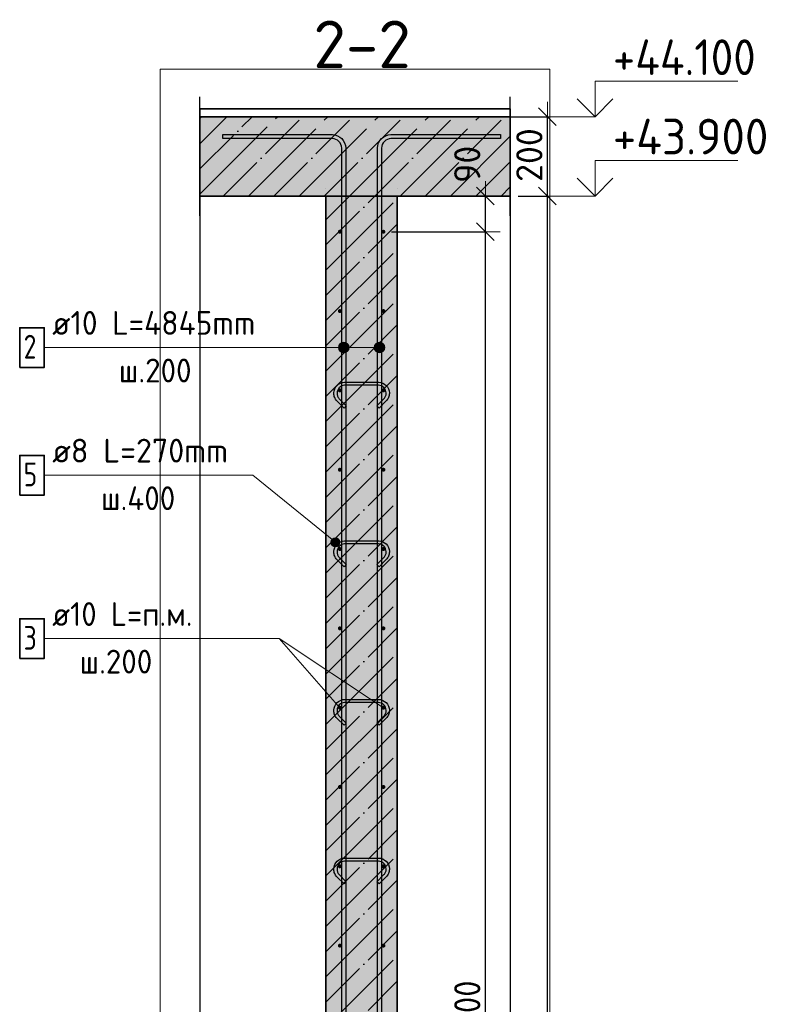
# Model space of a CAD drawing. Header units: millimetres. Extents: x 5077 to 50019, y 6526 to 90933.
# Tile 47 of 60: x 28957 to 30872, y 39162 to 41645. Entities that reach past the tile are written whole.
import ezdxf

# ---------------------------------------------------------------- set-up
doc = ezdxf.new("R2010")
doc.units = ezdxf.units.MM
doc.header["$PDMODE"] = 65
doc.linetypes.add('______11', pattern=[150, 120, -15, 0, -15])
doc.linetypes.add('______5', pattern=[330, 240, -30, 30, -30])
for name, color, linetype, lineweight in [('Standard', 7, 'Continuous', 25), ('Арм.стержн. вертикальными 1', 22, 'Continuous', 35), ('Арм.стержн.горизонт. 1', 180, 'Continuous', 35), ('Высотная отметка (окна)', 7, 'Continuous', 13), ('Высотная отметки_ общее', 7, 'Continuous', 13), ('Размерная линия_ общее', 7, 'Continuous', 13)]:
    doc.layers.add(name, color=color, linetype=linetype, lineweight=lineweight)
doc.layers.add('Арм.стержн.Стяжки', color=7, linetype='Continuous', lineweight=35, true_color=0x501e0f)
doc.styles.add('ISOCPEUR', font='ISOCPEUR')
doc.dimstyles.new('DIMSTYLE_3', dxfattribs={"dimtxt": 66, "dimasz": 75, "dimexe": 0, "dimexo": 0, "dimgap": 33, "dimtad": 2, "dimdec": 0, "dimrnd": 5, "dimzin": 12, "dimdsep": 46, "dimtxsty": 'ISOCPEUR', "dimblk1": 'ALL_ML_STRICH', "dimblk2": 'ALL_ML_STRICH', "dimsah": 1, "dimcen": 0, "dimclrd": 7, "dimclre": 256, "dimclrt": 7, "dimadec": 0, "dimazin": 0, "dimtfac": 1, "dimtdec": 0, "dimtix": 1, "dimtmove": 2, "dimatfit": 3, "dimfxl": 0, "dimtvp": 1.2, "dimtzin": 0, "dimlwd": 0, "dimlwe": -3, "dimarcsym": 0})
doc.dimstyles.new('DIMSTYLE_9', dxfattribs={"dimtxt": 66, "dimasz": 75, "dimexe": 0, "dimexo": 0, "dimgap": 33, "dimtad": 2, "dimdec": 0, "dimrnd": 5, "dimzin": 12, "dimdsep": 46, "dimtxsty": 'ISOCPEUR', "dimblk1": 'ALL_ML_STRICH', "dimblk2": 'ALL_ML_STRICH', "dimsah": 1, "dimcen": 0, "dimclrd": 7, "dimclre": 256, "dimclrt": 7, "dimadec": 0, "dimazin": 0, "dimtfac": 1, "dimtdec": 0, "dimtix": 1, "dimtmove": 2, "dimatfit": 3, "dimfxl": 0, "dimtzin": 0, "dimlwd": 0, "dimlwe": -3, "dimarcsym": 0})

# ---------------------------------------------------------------- blocks, each defined once
blk = doc.blocks.new('ALL_ML_STRICH')
at = {"color": 0, "linetype": 'ByBlock', "lineweight": -2}
for p, q in [((0, -0.5), (0, 0.5)), ((-1, 0), (0.5, 0)), ((-0.3, -0.3), (0.3, 0.3))]:
    blk.add_line(p, q, dxfattribs=at)
blk = doc.blocks.new('*D269')
at = {"layer": 'DEFPOINTS', "color": 7, "linetype": 'Continuous', "lineweight": 13, "transparency": 33554687}
for p in [(30193.5, 41200.2), (29908.7, 36800.2), (30287, 36800.2)]:
    blk.add_point(p, dxfattribs=at)
at = {"layer": 'Размерная линия_ общее', "color": 253, "linetype": 'Continuous', "lineweight": -2, "true_color": 0xa0a0a0, "transparency": 33554687}
for p, q in [((30213.5, 41200.2), (30287, 41200.2)), ((29928.7, 36800.2), (30287, 36800.2))]:
    blk.add_line(p, q, dxfattribs=at)
at = {"layer": 'Размерная линия_ общее', "color": 7, "linetype": 'Continuous', "lineweight": -2, "transparency": 33554687}
blk.add_line((30287, 36800.2), (30287, 41200.2), dxfattribs=at)
at = {"layer": 'Размерная линия_ общее', "color": 7, "linetype": 'Continuous', "lineweight": 13, "transparency": 33554687, "xscale": 75, "yscale": 75, "zscale": 75}
for p, rotation in [((30287, 41200.2), 90), ((30287, 36800.2), 270)]:
    blk.add_blockref('ALL_ML_STRICH', p, dxfattribs=dict(at, rotation=rotation))
at = {"layer": 'Размерная линия_ общее', "color": 7, "linetype": 'Continuous', "lineweight": 13, "transparency": 33554687, "insert": (30241.5, 38996.9), "char_height": 66, "width": 264, "attachment_point": 5, "rotation": 90, "style": 'ISOCPEUR'}
blk.add_mtext('\\A1;{4400}', dxfattribs=at)
blk = doc.blocks.new('*D270')
at = {"layer": 'DEFPOINTS', "color": 7, "linetype": 'Continuous', "lineweight": 13, "transparency": 33554687}
for p in [(29908.7, 41400.2), (30193.5, 41200.2), (30287, 41200.2)]:
    blk.add_point(p, dxfattribs=at)
at = {"layer": 'Размерная линия_ общее', "color": 253, "linetype": 'Continuous', "lineweight": -2, "true_color": 0xa0a0a0, "transparency": 33554687}
for p, q in [((29928.7, 41400.2), (30287, 41400.2)), ((30213.5, 41200.2), (30287, 41200.2))]:
    blk.add_line(p, q, dxfattribs=at)
at = {"layer": 'Размерная линия_ общее', "color": 7, "linetype": 'Continuous', "lineweight": -2, "transparency": 33554687}
blk.add_line((30287, 41200.2), (30287, 41400.2), dxfattribs=at)
at = {"layer": 'Размерная линия_ общее', "color": 7, "linetype": 'Continuous', "lineweight": 13, "transparency": 33554687, "xscale": 75, "yscale": 75, "zscale": 75}
for p, rotation in [((30287, 41400.2), 90), ((30287, 41200.2), 270)]:
    blk.add_blockref('ALL_ML_STRICH', p, dxfattribs=dict(at, rotation=rotation))
at = {"layer": 'Размерная линия_ общее', "color": 7, "linetype": 'Continuous', "lineweight": 13, "transparency": 33554687, "insert": (30241.5, 41303.5), "char_height": 66, "width": 198, "attachment_point": 5, "rotation": 90, "style": 'ISOCPEUR'}
blk.add_mtext('\\A1;{200}', dxfattribs=at)
blk = doc.blocks.new('*D272')
at = {"layer": 'DEFPOINTS', "color": 7, "linetype": 'Continuous', "lineweight": 13, "transparency": 33554687}
for p in [(29873.7, 41110.2), (29873.7, 36910.2), (30130.6, 36910.2)]:
    blk.add_point(p, dxfattribs=at)
at = {"layer": 'Размерная линия_ общее', "color": 253, "linetype": 'Continuous', "lineweight": -2, "true_color": 0xa0a0a0, "transparency": 33554687}
for p, q in [((29893.7, 41110.2), (30130.6, 41110.2)), ((29893.7, 36910.2), (30130.6, 36910.2))]:
    blk.add_line(p, q, dxfattribs=at)
at = {"layer": 'Размерная линия_ общее', "color": 7, "linetype": 'Continuous', "lineweight": -2, "transparency": 33554687}
blk.add_line((30130.6, 36910.2), (30130.6, 41110.2), dxfattribs=at)
at = {"layer": 'Размерная линия_ общее', "color": 7, "linetype": 'Continuous', "lineweight": 13, "transparency": 33554687, "xscale": 75, "yscale": 75, "zscale": 75}
for p, rotation in [((30130.6, 41110.2), 90), ((30130.6, 36910.2), 270)]:
    blk.add_blockref('ALL_ML_STRICH', p, dxfattribs=dict(at, rotation=rotation))
at = {"layer": 'Размерная линия_ общее', "color": 7, "linetype": 'Continuous', "lineweight": 13, "transparency": 33554687, "insert": (30052.1, 38785.2), "char_height": 66, "width": 3.3, "attachment_point": 1, "rotation": 90, "line_spacing_factor": 0.60241, "style": 'ISOCPEUR'}
blk.add_mtext('\\W0.91;21х200=4200', dxfattribs=at)
blk = doc.blocks.new('*D273')
at = {"layer": 'DEFPOINTS', "color": 7, "linetype": 'Continuous', "lineweight": 13, "transparency": 33554687}
for p in [(30119.6, 41200.2), (29873.7, 41110.2), (30130.6, 41110.2)]:
    blk.add_point(p, dxfattribs=at)
at = {"layer": 'Размерная линия_ общее', "color": 253, "linetype": 'Continuous', "lineweight": -2, "true_color": 0xa0a0a0, "transparency": 33554687}
for p, q in [((30130.6, 41200.2), (30130.6, 41200.2)), ((29893.7, 41110.2), (30130.6, 41110.2))]:
    blk.add_line(p, q, dxfattribs=at)
at = {"layer": 'Размерная линия_ общее', "color": 7, "linetype": 'Continuous', "lineweight": -2, "transparency": 33554687}
blk.add_line((30130.6, 41110.2), (30130.6, 41200.2), dxfattribs=at)
at = {"layer": 'Размерная линия_ общее', "color": 7, "linetype": 'Continuous', "lineweight": 13, "transparency": 33554687, "xscale": 75, "yscale": 75, "zscale": 75}
for p, rotation in [((30130.6, 41200.2), 90), ((30130.6, 41110.2), 270)]:
    blk.add_blockref('ALL_ML_STRICH', p, dxfattribs=dict(at, rotation=rotation))
at = {"layer": 'Размерная линия_ общее', "color": 7, "linetype": 'Continuous', "lineweight": 13, "transparency": 33554687, "insert": (30084.9, 41280.1), "char_height": 66, "width": 132, "attachment_point": 5, "rotation": 90, "style": 'ISOCPEUR'}
blk.add_mtext('\\A1;{90}', dxfattribs=at)
blk = doc.blocks.new('COMPLEX_ELEVATIONDIM_10')
at = {"layer": 'Высотная отметки_ общее', "color": 7, "linetype": 'Continuous', "lineweight": 13, "transparency": 33554687}
for p, q in [((30407, 41400.2), (30407, 41490.2)), ((30407, 41490.2), (30767, 41490.2)), ((30407, 41400.2), (30362, 41445.2)), ((30407, 41400.2), (30452, 41445.2)), ((30407, 41400.2), (30300.9, 41400.2)), ((30407, 41400.2), (30407, 41400.2)), ((30407, 41400.2), (30407, 41400.2)), ((30407, 41400.2), (30407, 41400.2)), ((30407, 41400.2), (30407, 41400.2)), ((30407, 41200.2), (30407, 41290.2)), ((30407, 41290.2), (30767, 41290.2)), ((30407, 41200.2), (30362, 41245.2)), ((30407, 41200.2), (30452, 41245.2)), ((30407, 41200.2), (30300.9, 41200.2)), ((30407, 41200.2), (30407, 41200.2)), ((30407, 41200.2), (30407, 41200.2)), ((30407, 41200.2), (30407, 41200.2)), ((30407, 41200.2), (30407, 41200.2)), ((30407, 36800.2), (30407, 36890.2)), ((30407, 36890.2), (30767, 36890.2)), ((30407, 36800.2), (30362, 36845.2)), ((30407, 36800.2), (30452, 36845.2)), ((30407, 36800.2), (30407, 36800.2)), ((30407, 36800.2), (30407, 36800.2)), ((30407, 36800.2), (30407, 36800.2)), ((30407, 36800.2), (30407, 36800.2))]:
    blk.add_line(p, q, dxfattribs=at)
blk.add_lwpolyline([(30407, 36800.2), (30347, 36800.2), (30347, 36800.2), (30300.9, 36800.2)], dxfattribs=at)
at = {"layer": 'Высотная отметки_ общее', "color": 7, "linetype": 'Continuous', "lineweight": 13, "transparency": 33554687, "char_height": 90, "attachment_point": 7, "style": 'ISOCPEUR'}
for s, insert, width in [('\\W0.92;+44.100', (30452, 41505.2), 446.051), ('\\W0.96;+43.900', (30452, 41305.2), 456.775), ('\\W0.96;+39.500', (30452, 36905.2), 447.716)]:
    blk.add_mtext(s, dxfattribs=dict(at, insert=insert, width=width))

msp = doc.modelspace()

# ---------------------------------------------------------------- hatches: boundary and pattern name
at = {"layer": 'Standard', "linetype": 'Continuous', "lineweight": -3, "transparency": 33554687}
msp.add_hatch(color=9, dxfattribs=at).paths.add_polyline_path([(29411, 41400.2), (29411, 41200.2), (30193.5, 41200.2), (30193.5, 41400.2)])
at = {"layer": 'Standard', "linetype": 'Continuous', "lineweight": -3, "true_color": 0xc7c7c7, "transparency": 33554687}
msp.add_hatch(color=9, dxfattribs=at).paths.add_polyline_path([(29728.7, 41200.2), (29728.7, 36800.2), (29908.7, 36800.2), (29908.7, 41200.2)])
at = {"layer": 'Арм.стержн. вертикальными 1', "linetype": 'Continuous', "lineweight": 13, "transparency": 33554687}
for points in [[(29762, 40811.5), (29762, 40825), (29760.2, 40818.3)], [(29762, 40825), (29766.9, 40806.7), (29766.9, 40829.9)], [(29762, 40825), (29762, 40811.5), (29766.9, 40806.7)], [(29766.9, 40829.9), (29773.7, 40804.8), (29773.7, 40831.8)], [(29766.9, 40829.9), (29766.9, 40806.7), (29773.7, 40804.8)], [(29773.7, 40831.8), (29773.7, 40804.8), (29780.4, 40806.7)], [(29773.7, 40831.8), (29780.4, 40806.7), (29780.4, 40829.9)], [(29780.4, 40829.9), (29780.4, 40806.7), (29785.3, 40811.5)], [(29780.4, 40829.9), (29785.3, 40811.5), (29785.3, 40825)], [(29785.3, 40825), (29785.3, 40811.5), (29787.2, 40818.3)], [(29852, 40811.5), (29852, 40825), (29850.2, 40818.3)], [(29852, 40825), (29856.9, 40806.7), (29856.9, 40829.9)], [(29852, 40825), (29852, 40811.5), (29856.9, 40806.7)], [(29856.9, 40829.9), (29863.7, 40804.8), (29863.7, 40831.8)], [(29856.9, 40829.9), (29856.9, 40806.7), (29863.7, 40804.8)], [(29863.7, 40831.8), (29863.7, 40804.8), (29870.4, 40806.7)], [(29863.7, 40831.8), (29870.4, 40806.7), (29870.4, 40829.9)], [(29870.4, 40829.9), (29870.4, 40806.7), (29875.3, 40811.5)], [(29870.4, 40829.9), (29875.3, 40811.5), (29875.3, 40825)], [(29875.3, 40825), (29875.3, 40811.5), (29877.2, 40818.3)]]:
    msp.add_hatch(color=7, dxfattribs=at).paths.add_polyline_path(points)
at = {"layer": 'Арм.стержн.горизонт. 1', "linetype": 'Continuous', "lineweight": 50, "transparency": 33554687}
for points in [[(29768.7, 41110.2), (29768.3, 41112.1), (29767.2, 41113.7), (29765.6, 41114.8), (29763.7, 41115.2), (29761.7, 41114.8), (29760.1, 41113.7), (29759, 41112.1), (29758.7, 41110.2), (29759, 41108.3), (29760.1, 41106.7), (29761.7, 41105.6), (29763.7, 41105.2), (29765.6, 41105.6), (29767.2, 41106.7), (29768.3, 41108.3)], [(29878.7, 41110.2), (29878.3, 41112.1), (29877.2, 41113.7), (29875.6, 41114.8), (29873.7, 41115.2), (29871.7, 41114.8), (29870.1, 41113.7), (29869, 41112.1), (29868.7, 41110.2), (29869, 41108.3), (29870.1, 41106.7), (29871.7, 41105.6), (29873.7, 41105.2), (29875.6, 41105.6), (29877.2, 41106.7), (29878.3, 41108.3)], [(29768.7, 40910.2), (29768.3, 40912.1), (29767.2, 40913.7), (29765.6, 40914.8), (29763.7, 40915.2), (29761.7, 40914.8), (29760.1, 40913.7), (29759, 40912.1), (29758.7, 40910.2), (29759, 40908.3), (29760.1, 40906.7), (29761.7, 40905.6), (29763.7, 40905.2), (29765.6, 40905.6), (29767.2, 40906.7), (29768.3, 40908.3)], [(29878.7, 40910.2), (29878.3, 40912.1), (29877.2, 40913.7), (29875.6, 40914.8), (29873.7, 40915.2), (29871.7, 40914.8), (29870.1, 40913.7), (29869, 40912.1), (29868.7, 40910.2), (29869, 40908.3), (29870.1, 40906.7), (29871.7, 40905.6), (29873.7, 40905.2), (29875.6, 40905.6), (29877.2, 40906.7), (29878.3, 40908.3)], [(29768.7, 40710.2), (29768.3, 40712.1), (29767.2, 40713.7), (29765.6, 40714.8), (29763.7, 40715.2), (29761.7, 40714.8), (29760.1, 40713.7), (29759, 40712.1), (29758.7, 40710.2), (29759, 40708.3), (29760.1, 40706.7), (29761.7, 40705.6), (29763.7, 40705.2), (29765.6, 40705.6), (29767.2, 40706.7), (29768.3, 40708.3)], [(29878.7, 40710.2), (29878.3, 40712.1), (29877.2, 40713.7), (29875.6, 40714.8), (29873.7, 40715.2), (29871.7, 40714.8), (29870.1, 40713.7), (29869, 40712.1), (29868.7, 40710.2), (29869, 40708.3), (29870.1, 40706.7), (29871.7, 40705.6), (29873.7, 40705.2), (29875.6, 40705.6), (29877.2, 40706.7), (29878.3, 40708.3)], [(29768.7, 40510.2), (29768.3, 40512.1), (29767.2, 40513.7), (29765.6, 40514.8), (29763.7, 40515.2), (29761.7, 40514.8), (29760.1, 40513.7), (29759, 40512.1), (29758.7, 40510.2), (29759, 40508.3), (29760.1, 40506.7), (29761.7, 40505.6), (29763.7, 40505.2), (29765.6, 40505.6), (29767.2, 40506.7), (29768.3, 40508.3)], [(29878.7, 40510.2), (29878.3, 40512.1), (29877.2, 40513.7), (29875.6, 40514.8), (29873.7, 40515.2), (29871.7, 40514.8), (29870.1, 40513.7), (29869, 40512.1), (29868.7, 40510.2), (29869, 40508.3), (29870.1, 40506.7), (29871.7, 40505.6), (29873.7, 40505.2), (29875.6, 40505.6), (29877.2, 40506.7), (29878.3, 40508.3)], [(29768.7, 40310.2), (29768.3, 40312.1), (29767.2, 40313.7), (29765.6, 40314.8), (29763.7, 40315.2), (29761.7, 40314.8), (29760.1, 40313.7), (29759, 40312.1), (29758.7, 40310.2), (29759, 40308.3), (29760.1, 40306.7), (29761.7, 40305.6), (29763.7, 40305.2), (29765.6, 40305.6), (29767.2, 40306.7), (29768.3, 40308.3)], [(29878.7, 40310.2), (29878.3, 40312.1), (29877.2, 40313.7), (29875.6, 40314.8), (29873.7, 40315.2), (29871.7, 40314.8), (29870.1, 40313.7), (29869, 40312.1), (29868.7, 40310.2), (29869, 40308.3), (29870.1, 40306.7), (29871.7, 40305.6), (29873.7, 40305.2), (29875.6, 40305.6), (29877.2, 40306.7), (29878.3, 40308.3)], [(29768.7, 40110.2), (29768.3, 40112.1), (29767.2, 40113.7), (29765.6, 40114.8), (29763.7, 40115.2), (29761.7, 40114.8), (29760.1, 40113.7), (29759, 40112.1), (29758.7, 40110.2), (29759, 40108.3), (29760.1, 40106.7), (29761.7, 40105.6), (29763.7, 40105.2), (29765.6, 40105.6), (29767.2, 40106.7), (29768.3, 40108.3)], [(29878.7, 40110.2), (29878.3, 40112.1), (29877.2, 40113.7), (29875.6, 40114.8), (29873.7, 40115.2), (29871.7, 40114.8), (29870.1, 40113.7), (29869, 40112.1), (29868.7, 40110.2), (29869, 40108.3), (29870.1, 40106.7), (29871.7, 40105.6), (29873.7, 40105.2), (29875.6, 40105.6), (29877.2, 40106.7), (29878.3, 40108.3)], [(29768.7, 39910.2), (29768.3, 39912.1), (29767.2, 39913.7), (29765.6, 39914.8), (29763.7, 39915.2), (29761.7, 39914.8), (29760.1, 39913.7), (29759, 39912.1), (29758.7, 39910.2), (29759, 39908.3), (29760.1, 39906.7), (29761.7, 39905.6), (29763.7, 39905.2), (29765.6, 39905.6), (29767.2, 39906.7), (29768.3, 39908.3)], [(29878.7, 39910.2), (29878.3, 39912.1), (29877.2, 39913.7), (29875.6, 39914.8), (29873.7, 39915.2), (29871.7, 39914.8), (29870.1, 39913.7), (29869, 39912.1), (29868.7, 39910.2), (29869, 39908.3), (29870.1, 39906.7), (29871.7, 39905.6), (29873.7, 39905.2), (29875.6, 39905.6), (29877.2, 39906.7), (29878.3, 39908.3)], [(29768.7, 39710.2), (29768.3, 39712.1), (29767.2, 39713.7), (29765.6, 39714.8), (29763.7, 39715.2), (29761.7, 39714.8), (29760.1, 39713.7), (29759, 39712.1), (29758.7, 39710.2), (29759, 39708.3), (29760.1, 39706.7), (29761.7, 39705.6), (29763.7, 39705.2), (29765.6, 39705.6), (29767.2, 39706.7), (29768.3, 39708.3)], [(29878.7, 39710.2), (29878.3, 39712.1), (29877.2, 39713.7), (29875.6, 39714.8), (29873.7, 39715.2), (29871.7, 39714.8), (29870.1, 39713.7), (29869, 39712.1), (29868.7, 39710.2), (29869, 39708.3), (29870.1, 39706.7), (29871.7, 39705.6), (29873.7, 39705.2), (29875.6, 39705.6), (29877.2, 39706.7), (29878.3, 39708.3)], [(29768.7, 39510.2), (29768.3, 39512.1), (29767.2, 39513.7), (29765.6, 39514.8), (29763.7, 39515.2), (29761.7, 39514.8), (29760.1, 39513.7), (29759, 39512.1), (29758.7, 39510.2), (29759, 39508.3), (29760.1, 39506.7), (29761.7, 39505.6), (29763.7, 39505.2), (29765.6, 39505.6), (29767.2, 39506.7), (29768.3, 39508.3)], [(29878.7, 39510.2), (29878.3, 39512.1), (29877.2, 39513.7), (29875.6, 39514.8), (29873.7, 39515.2), (29871.7, 39514.8), (29870.1, 39513.7), (29869, 39512.1), (29868.7, 39510.2), (29869, 39508.3), (29870.1, 39506.7), (29871.7, 39505.6), (29873.7, 39505.2), (29875.6, 39505.6), (29877.2, 39506.7), (29878.3, 39508.3)], [(29768.7, 39310.2), (29768.3, 39312.1), (29767.2, 39313.7), (29765.6, 39314.8), (29763.7, 39315.2), (29761.7, 39314.8), (29760.1, 39313.7), (29759, 39312.1), (29758.7, 39310.2), (29759, 39308.3), (29760.1, 39306.7), (29761.7, 39305.6), (29763.7, 39305.2), (29765.6, 39305.6), (29767.2, 39306.7), (29768.3, 39308.3)], [(29878.7, 39310.2), (29878.3, 39312.1), (29877.2, 39313.7), (29875.6, 39314.8), (29873.7, 39315.2), (29871.7, 39314.8), (29870.1, 39313.7), (29869, 39312.1), (29868.7, 39310.2), (29869, 39308.3), (29870.1, 39306.7), (29871.7, 39305.6), (29873.7, 39305.2), (29875.6, 39305.6), (29877.2, 39306.7), (29878.3, 39308.3)]]:
    msp.add_hatch(color=4, dxfattribs=at).paths.add_polyline_path(points)
at = {"layer": 'Арм.стержн.Стяжки', "linetype": 'Continuous', "lineweight": 13, "transparency": 33554687}
for points in [[(29741.6, 40328.8), (29748.7, 40337.5), (29743.9, 40334.2)], [(29748.7, 40337.5), (29741.6, 40328.8), (29742.2, 40323.1)], [(29748.7, 40337.5), (29742.2, 40323.1), (29754.4, 40338.1)], [(29754.4, 40338.1), (29742.2, 40323.1), (29745.5, 40318.4)], [(29754.4, 40338.1), (29745.5, 40318.4), (29759.8, 40335.8)], [(29759.8, 40335.8), (29745.5, 40318.4), (29750.9, 40316)], [(29759.8, 40335.8), (29750.9, 40316), (29763.1, 40331)], [(29763.1, 40331), (29750.9, 40316), (29756.6, 40316.6)], [(29763.1, 40331), (29756.6, 40316.6), (29763.7, 40325.3)], [(29763.7, 40325.3), (29756.6, 40316.6), (29761.4, 40320)]]:
    msp.add_hatch(color=7, dxfattribs=at).paths.add_polyline_path(points)

# ---------------------------------------------------------------- linework, layer by layer
at = {"layer": 'Standard', "color": 7, "linetype": 'Continuous', "lineweight": 25, "transparency": 33554687}
for p, q in [((29411, 41150.2), (29411, 41450.2)), ((30193.5, 41150.2), (30193.5, 41450.2)), ((29728.7, 41200.2), (29908.7, 41200.2))]:
    msp.add_line(p, q, dxfattribs=at)
at = {"layer": 'Standard', "color": 52, "linetype": 'Continuous', "lineweight": -3, "transparency": 33554687}
for p, q in [((29411, 41420.2), (29411, 36760.2)), ((29411, 41420.2), (29411, 36760.2)), ((29411, 41420.2), (30193.5, 41420.2)), ((30193.5, 41420.2), (29411, 41420.2)), ((30193.5, 41420.2), (30193.5, 36760.2)), ((30193.5, 41420.2), (30193.5, 36760.2))]:
    msp.add_line(p, q, dxfattribs=at)
at = {"layer": 'Standard', "color": 253, "linetype": '______11', "lineweight": -3, "true_color": 0xababab, "transparency": 33554687}
for p, q in [((29411, 41395.7), (29415.5, 41400.2)), ((29411, 41268.4), (29542.8, 41400.2)), ((29470.1, 41200.2), (29670.1, 41400.2)), ((29597.4, 41200.2), (29797.4, 41400.2)), ((29724.7, 41200.2), (29924.7, 41400.2)), ((29851.9, 41200.2), (30051.9, 41400.2)), ((29979.2, 41200.2), (30179.2, 41400.2)), ((30106.5, 41200.2), (30193.5, 41287.2)), ((29728.7, 41076.9), (29851.9, 41200.2)), ((29728.7, 40949.7), (29908.7, 41129.7)), ((29728.7, 40822.4), (29908.7, 41002.4)), ((29728.7, 40695.1), (29908.7, 40875.1)), ((29728.7, 40567.8), (29908.7, 40747.8)), ((29728.7, 40440.5), (29908.7, 40620.5)), ((29728.7, 40313.3), (29908.7, 40493.3)), ((29728.7, 40186), (29908.7, 40366)), ((29728.7, 40058.7), (29908.7, 40238.7)), ((29728.7, 39931.4), (29908.7, 40111.4)), ((29728.7, 39804.1), (29908.7, 39984.1)), ((29728.7, 39676.9), (29908.7, 39856.9)), ((29728.7, 39549.6), (29908.7, 39729.6)), ((29728.7, 39422.3), (29908.7, 39602.3)), ((29728.7, 39295), (29908.7, 39475)), ((29728.7, 39167.7), (29908.7, 39347.7)), ((29728.7, 39040.5), (29908.7, 39220.5))]:
    msp.add_line(p, q, dxfattribs=at)
at = {"layer": 'Standard', "color": 253, "linetype": '______5', "lineweight": -3, "true_color": 0xababab, "transparency": 33554687}
for p, q in [((29411, 41332), (29479.2, 41400.2)), ((29411, 41204.7), (29606.5, 41400.2)), ((29533.7, 41200.2), (29733.7, 41400.2)), ((29661, 41200.2), (29861, 41400.2)), ((29788.3, 41200.2), (29988.3, 41400.2)), ((29915.6, 41200.2), (30115.6, 41400.2)), ((30042.8, 41200.2), (30193.5, 41350.9)), ((30170.1, 41200.2), (30193.5, 41223.6)), ((29728.7, 41140.6), (29788.3, 41200.2)), ((29728.7, 41013.3), (29908.7, 41193.3)), ((29728.7, 40886), (29908.7, 41066)), ((29728.7, 40758.7), (29908.7, 40938.7)), ((29728.7, 40631.5), (29908.7, 40811.5)), ((29728.7, 40504.2), (29908.7, 40684.2)), ((29728.7, 40376.9), (29908.7, 40556.9)), ((29728.7, 40249.6), (29908.7, 40429.6)), ((29728.7, 40122.3), (29908.7, 40302.3)), ((29728.7, 39995.1), (29908.7, 40175.1)), ((29728.7, 39867.8), (29908.7, 40047.8)), ((29728.7, 39740.5), (29908.7, 39920.5)), ((29728.7, 39613.2), (29908.7, 39793.2)), ((29728.7, 39485.9), (29908.7, 39665.9)), ((29728.7, 39358.7), (29908.7, 39538.7)), ((29728.7, 39231.4), (29908.7, 39411.4)), ((29728.7, 39104.1), (29908.7, 39284.1))]:
    msp.add_line(p, q, dxfattribs=at)
at = {"layer": 'Standard', "color": 7, "linetype": 'Continuous', "lineweight": 35, "transparency": 33554687}
for p, q in [((30193.5, 41400.2), (29411, 41400.2)), ((29411, 41200.2), (29728.7, 41200.2)), ((29908.7, 41200.2), (29728.7, 41200.2)), ((29728.7, 41200.2), (29728.7, 36800.2)), ((29908.7, 36800.2), (29908.7, 41200.2)), ((29908.7, 41200.2), (30193.5, 41200.2))]:
    msp.add_line(p, q, dxfattribs=at)
at = {"layer": 'Standard', "color": 7, "linetype": 'Continuous', "lineweight": 13, "transparency": 33554687}
msp.add_lwpolyline([(29311, 36660.2), (30293.5, 36660.2), (30293.5, 41520.2), (29311, 41520.2), (29311, 36660.2)], dxfattribs=at)
at = {"layer": 'Арм.стержн. вертикальными 1', "color": 7, "linetype": 'Continuous', "lineweight": 13, "transparency": 33554687}
for p, q in [((29018.8, 40818.3), (29628.8, 40818.3)), ((29628.8, 40818.3), (29773.7, 40818.3)), ((29628.8, 40818.3), (29863.7, 40818.3)), ((29760.2, 40818.3), (29760.2, 40818.3)), ((29773.7, 40831.8), (29773.7, 40831.8)), ((29787.2, 40818.3), (29787.2, 40818.3)), ((29850.2, 40818.3), (29850.2, 40818.3)), ((29863.7, 40831.8), (29863.7, 40831.8)), ((29877.2, 40818.3), (29877.2, 40818.3)), ((29773.7, 40804.8), (29773.7, 40804.8)), ((29863.7, 40804.8), (29863.7, 40804.8))]:
    msp.add_line(p, q, dxfattribs=at)
at = {"layer": 'Арм.стержн. вертикальными 1', "color": 4, "linetype": 'Continuous', "lineweight": 25, "transparency": 33554687}
for points in [[(29768.7, 36800.2), (29768.7, 41321.2), (29768, 41325.7), (29766.5, 41330.3), (29764.2, 41334.5), (29761.3, 41337.9), (29757.9, 41340.7), (29753.7, 41343.1), (29749.1, 41344.6), (29744.6, 41345.2), (29468.7, 41345.2), (29468.7, 41355.2), (29745.3, 41355.2), (29751.4, 41354.4), (29757.8, 41352.3), (29763.6, 41349), (29768.4, 41345), (29772.4, 41340.2), (29775.7, 41334.3), (29777.8, 41328), (29778.7, 41321.9), (29778.7, 36800.2), (29768.7, 36800.2)], [(29858.7, 36800.2), (29858.7, 41321.9), (29859.5, 41328), (29861.6, 41334.3), (29864.9, 41340.2), (29868.9, 41345), (29873.7, 41349), (29879.5, 41352.3), (29885.9, 41354.4), (29892, 41355.2), (30168.7, 41355.2), (30168.7, 41345.2), (29892.7, 41345.2), (29888.2, 41344.6), (29883.6, 41343.1), (29879.4, 41340.7), (29876, 41337.9), (29873.1, 41334.5), (29870.8, 41330.3), (29869.3, 41325.7), (29868.7, 41321.2), (29868.7, 36800.2), (29858.7, 36800.2)]]:
    msp.add_lwpolyline(points, dxfattribs=at)
at = {"layer": 'Арм.стержн. вертикальными 1', "color": 7, "linetype": 'Continuous', "lineweight": 35, "transparency": 33554687}
msp.add_lwpolyline([(28956.8, 40768.3), (29018.8, 40768.3), (29018.8, 40868.3), (28956.8, 40868.3), (28956.8, 40768.3)], dxfattribs=at)
at = {"layer": 'Арм.стержн. вертикальными 1', "color": 7, "linetype": 'Continuous', "lineweight": 13, "transparency": 33554687}
for centre in [(29773.7, 40818.3), (29863.7, 40818.3)]:
    msp.add_circle(centre, 13.5, dxfattribs=at)
at = {"layer": 'Арм.стержн.горизонт. 1', "color": 52, "linetype": 'Continuous', "lineweight": 25, "transparency": 33554687}
for p, q in [((29728.7, 41220.2), (29728.7, 41220.2)), ((29908.7, 41220.2), (29908.7, 41220.2))]:
    msp.add_line(p, q, dxfattribs=at)
at = {"layer": 'Арм.стержн.горизонт. 1', "color": 7, "linetype": 'Continuous', "lineweight": 13, "transparency": 33554687}
for p, q in [((29018.8, 40084.3), (29610.8, 40084.3)), ((29610.8, 40084.3), (29763.7, 39910.2))]:
    msp.add_line(p, q, dxfattribs=at)
at = {"layer": 'Арм.стержн.горизонт. 1', "color": 7, "linetype": 'Continuous', "lineweight": 35, "transparency": 33554687}
msp.add_lwpolyline([(28956.8, 40034.3), (29018.8, 40034.3), (29018.8, 40134.3), (28956.8, 40134.3), (28956.8, 40034.3)], dxfattribs=at)
at = {"layer": 'Арм.стержн.Стяжки', "color": 7, "linetype": 'Continuous', "lineweight": 13, "transparency": 33554687}
for p, q in [((29018.8, 40496.3), (29544.8, 40496.3)), ((29544.8, 40496.3), (29752.7, 40327.1)), ((29743.9, 40334.2), (29743.9, 40334.2)), ((29745.5, 40318.4), (29745.5, 40318.4)), ((29759.8, 40335.8), (29759.8, 40335.8)), ((29761.4, 40320), (29761.4, 40320))]:
    msp.add_line(p, q, dxfattribs=at)
at = {"layer": 'Арм.стержн.Стяжки', "color": 40, "linetype": 'Continuous', "lineweight": 25, "transparency": 33554687}
for points in [[(29857.2, 40671.3), (29875.1, 40689.2), (29876.3, 40690.6), (29877.4, 40692.1), (29878.3, 40693.8), (29879.1, 40695.4), (29879.7, 40697.2), (29880.2, 40699), (29880.5, 40700.8), (29880.7, 40702.7), (29880.7, 40703.8), (29880.1, 40707.5), (29878.9, 40711.1), (29877.1, 40714.5), (29874.8, 40717.2), (29872.1, 40719.5), (29868.7, 40721.4), (29865, 40722.6), (29861.4, 40723.1), (29775.9, 40723.1), (29772.3, 40722.6), (29768.6, 40721.4), (29765.3, 40719.5), (29762.5, 40717.2), (29760.2, 40714.5), (29758.4, 40711.1), (29757.2, 40707.5), (29756.7, 40703.8), (29756.7, 40702.7), (29756.8, 40700.8), (29757.1, 40699), (29757.6, 40697.2), (29758.2, 40695.4), (29759, 40693.8), (29759.9, 40692.1), (29761, 40690.6), (29762.2, 40689.2), (29780.1, 40671.3), (29774.4, 40665.7), (29756.4, 40683.7), (29754.7, 40685.7), (29753.2, 40687.8), (29751.9, 40690), (29750.8, 40692.4), (29749.9, 40694.8), (29749.2, 40697.3), (29748.8, 40699.9), (29748.7, 40702.4), (29748.7, 40704.4), (29749.3, 40709.3), (29751, 40714.4), (29753.6, 40719), (29756.8, 40722.9), (29760.7, 40726.1), (29765.4, 40728.7), (29770.4, 40730.4), (29775.3, 40731.1), (29862, 40731.1), (29866.9, 40730.4), (29871.9, 40728.7), (29876.6, 40726.1), (29880.5, 40722.9), (29883.7, 40719), (29886.3, 40714.4), (29888, 40709.3), (29888.7, 40704.4), (29888.7, 40702.4), (29888.5, 40699.9), (29888.1, 40697.3), (29887.4, 40694.8), (29886.5, 40692.4), (29885.4, 40690), (29884.1, 40687.8), (29882.6, 40685.7), (29880.9, 40683.7), (29862.9, 40665.7), (29857.2, 40671.3)], [(29857.2, 40271.3), (29875.1, 40289.2), (29876.3, 40290.6), (29877.4, 40292.1), (29878.3, 40293.8), (29879.1, 40295.4), (29879.7, 40297.2), (29880.2, 40299), (29880.5, 40300.8), (29880.7, 40302.7), (29880.7, 40303.8), (29880.1, 40307.5), (29878.9, 40311.1), (29877.1, 40314.5), (29874.8, 40317.2), (29872.1, 40319.5), (29868.7, 40321.4), (29865, 40322.6), (29861.4, 40323.1), (29775.9, 40323.1), (29772.3, 40322.6), (29768.6, 40321.4), (29765.3, 40319.5), (29762.5, 40317.2), (29760.2, 40314.5), (29758.4, 40311.1), (29757.2, 40307.5), (29756.7, 40303.8), (29756.7, 40302.7), (29756.8, 40300.8), (29757.1, 40299), (29757.6, 40297.2), (29758.2, 40295.4), (29759, 40293.8), (29759.9, 40292.1), (29761, 40290.6), (29762.2, 40289.2), (29780.1, 40271.3), (29774.4, 40265.7), (29756.4, 40283.7), (29754.7, 40285.7), (29753.2, 40287.8), (29751.9, 40290), (29750.8, 40292.4), (29749.9, 40294.8), (29749.2, 40297.3), (29748.8, 40299.9), (29748.7, 40302.4), (29748.7, 40304.4), (29749.3, 40309.3), (29751, 40314.4), (29753.6, 40319), (29756.8, 40322.9), (29760.7, 40326.1), (29765.4, 40328.7), (29770.4, 40330.4), (29775.3, 40331.1), (29862, 40331.1), (29866.9, 40330.4), (29871.9, 40328.7), (29876.6, 40326.1), (29880.5, 40322.9), (29883.7, 40319), (29886.3, 40314.4), (29888, 40309.3), (29888.7, 40304.4), (29888.7, 40302.4), (29888.5, 40299.9), (29888.1, 40297.3), (29887.4, 40294.8), (29886.5, 40292.4), (29885.4, 40290), (29884.1, 40287.8), (29882.6, 40285.7), (29880.9, 40283.7), (29862.9, 40265.7), (29857.2, 40271.3)], [(29857.2, 39871.3), (29875.1, 39889.2), (29876.3, 39890.6), (29877.4, 39892.1), (29878.3, 39893.8), (29879.1, 39895.4), (29879.7, 39897.2), (29880.2, 39899), (29880.5, 39900.8), (29880.7, 39902.7), (29880.7, 39903.8), (29880.1, 39907.5), (29878.9, 39911.1), (29877.1, 39914.5), (29874.8, 39917.2), (29872.1, 39919.5), (29868.7, 39921.4), (29865, 39922.6), (29861.4, 39923.1), (29775.9, 39923.1), (29772.3, 39922.6), (29768.6, 39921.4), (29765.3, 39919.5), (29762.5, 39917.2), (29760.2, 39914.5), (29758.4, 39911.1), (29757.2, 39907.5), (29756.7, 39903.8), (29756.7, 39902.7), (29756.8, 39900.8), (29757.1, 39899), (29757.6, 39897.2), (29758.2, 39895.4), (29759, 39893.8), (29759.9, 39892.1), (29761, 39890.6), (29762.2, 39889.2), (29780.1, 39871.3), (29774.4, 39865.7), (29756.4, 39883.7), (29754.7, 39885.7), (29753.2, 39887.8), (29751.9, 39890), (29750.8, 39892.4), (29749.9, 39894.8), (29749.2, 39897.3), (29748.8, 39899.9), (29748.7, 39902.4), (29748.7, 39904.4), (29749.3, 39909.3), (29751, 39914.4), (29753.6, 39919), (29756.8, 39922.9), (29760.7, 39926.1), (29765.4, 39928.7), (29770.4, 39930.4), (29775.3, 39931.1), (29862, 39931.1), (29866.9, 39930.4), (29871.9, 39928.7), (29876.6, 39926.1), (29880.5, 39922.9), (29883.7, 39919), (29886.3, 39914.4), (29888, 39909.3), (29888.7, 39904.4), (29888.7, 39902.4), (29888.5, 39899.9), (29888.1, 39897.3), (29887.4, 39894.8), (29886.5, 39892.4), (29885.4, 39890), (29884.1, 39887.8), (29882.6, 39885.7), (29880.9, 39883.7), (29862.9, 39865.7), (29857.2, 39871.3)], [(29857.2, 39471.3), (29875.1, 39489.2), (29876.3, 39490.6), (29877.4, 39492.1), (29878.3, 39493.8), (29879.1, 39495.4), (29879.7, 39497.2), (29880.2, 39499), (29880.5, 39500.8), (29880.7, 39502.7), (29880.7, 39503.8), (29880.1, 39507.5), (29878.9, 39511.1), (29877.1, 39514.5), (29874.8, 39517.2), (29872.1, 39519.5), (29868.7, 39521.4), (29865, 39522.6), (29861.4, 39523.1), (29775.9, 39523.1), (29772.3, 39522.6), (29768.6, 39521.4), (29765.3, 39519.5), (29762.5, 39517.2), (29760.2, 39514.5), (29758.4, 39511.1), (29757.2, 39507.5), (29756.7, 39503.8), (29756.7, 39502.7), (29756.8, 39500.8), (29757.1, 39499), (29757.6, 39497.2), (29758.2, 39495.4), (29759, 39493.8), (29759.9, 39492.1), (29761, 39490.6), (29762.2, 39489.2), (29780.1, 39471.3), (29774.4, 39465.7), (29756.4, 39483.7), (29754.7, 39485.7), (29753.2, 39487.8), (29751.9, 39490), (29750.8, 39492.4), (29749.9, 39494.8), (29749.2, 39497.3), (29748.8, 39499.9), (29748.7, 39502.4), (29748.7, 39504.4), (29749.3, 39509.3), (29751, 39514.4), (29753.6, 39519), (29756.8, 39522.9), (29760.7, 39526.1), (29765.4, 39528.7), (29770.4, 39530.4), (29775.3, 39531.1), (29862, 39531.1), (29866.9, 39530.4), (29871.9, 39528.7), (29876.6, 39526.1), (29880.5, 39522.9), (29883.7, 39519), (29886.3, 39514.4), (29888, 39509.3), (29888.7, 39504.4), (29888.7, 39502.4), (29888.5, 39499.9), (29888.1, 39497.3), (29887.4, 39494.8), (29886.5, 39492.4), (29885.4, 39490), (29884.1, 39487.8), (29882.6, 39485.7), (29880.9, 39483.7), (29862.9, 39465.7), (29857.2, 39471.3)]]:
    msp.add_lwpolyline(points, dxfattribs=at)
at = {"layer": 'Арм.стержн.Стяжки', "color": 7, "linetype": 'Continuous', "lineweight": 35, "transparency": 33554687}
msp.add_lwpolyline([(28956.8, 40446.3), (29018.8, 40446.3), (29018.8, 40546.3), (28956.8, 40546.3), (28956.8, 40446.3)], dxfattribs=at)
at = {"layer": 'Арм.стержн.Стяжки', "color": 7, "linetype": 'Continuous', "lineweight": 13, "transparency": 33554687}
msp.add_circle((29752.7, 40327.1), 11.3, dxfattribs=at)
at = {"layer": 'Высотная отметка (окна)', "color": 7, "linetype": 'Continuous', "lineweight": 13, "transparency": 33554687}
msp.add_line((29873.7, 39910.2), (29610.8, 40084.3), dxfattribs=at)

# ---------------------------------------------------------------- block references
at = {"layer": 'Высотная отметки_ общее', "color": 7, "linetype": 'Continuous', "lineweight": 13, "transparency": 33554687}
msp.add_blockref('COMPLEX_ELEVATIONDIM_10', (0, 0), dxfattribs=at)

# ---------------------------------------------------------------- texts
at = {"layer": 'Standard', "color": 7, "linetype": 'Continuous', "lineweight": 13, "transparency": 33554687, "insert": (29697, 41522.7), "char_height": 120, "width": 306.783, "attachment_point": 7, "style": 'ISOCPEUR'}
msp.add_mtext('\\A1;{\\fISOCPEUR|i0|b0;\\H120.000000;\\W1.000000;\\C7;2-2}\\P', dxfattribs=at)
at = {"layer": 'Арм.стержн. вертикальными 1', "color": 7, "linetype": 'Continuous', "lineweight": 25, "transparency": 33554687, "char_height": 60, "attachment_point": 7, "style": 'ISOCPEUR'}
for s, insert, width in [('\\W0.96;ø10 L=4845mm ', (29038.8, 40850.3), 598.554), ('\\W0.78;2', (28966.8, 40790.3), 65.281), ('\\W0.95;ш.200 ', (29206.8, 40730.3), 262.399)]:
    msp.add_mtext(s, dxfattribs=dict(at, insert=insert, width=width))
at = {"layer": 'Арм.стержн.горизонт. 1', "color": 7, "linetype": 'Continuous', "lineweight": 25, "transparency": 33554687, "char_height": 60, "attachment_point": 7, "style": 'ISOCPEUR'}
for s, insert, width in [('\\W0.94;ø10 L=п.м.', (29038.8, 40116.3), 399.966), ('\\W0.78;3', (28966.8, 40056.3), 65.281), ('\\W0.95;ш.200 ', (29107.8, 39996.3), 262.399)]:
    msp.add_mtext(s, dxfattribs=dict(at, insert=insert, width=width))
at = {"layer": 'Арм.стержн.Стяжки', "color": 7, "linetype": 'Continuous', "lineweight": 25, "transparency": 33554687, "char_height": 60, "attachment_point": 7, "style": 'ISOCPEUR'}
for s, insert, width in [('\\W0.98;ø8 L=270mm ', (29038.8, 40528.3), 515.053), ('\\W0.78;5', (28966.8, 40468.3), 65.281), ('\\W0.95;ш.400 ', (29161.8, 40408.3), 268.447)]:
    msp.add_mtext(s, dxfattribs=dict(at, insert=insert, width=width))

# ---------------------------------------------------------------- dimensions: what is measured, and where the dimension line sits
at = {"layer": 'Размерная линия_ общее', "color": 7, "linetype": 'Continuous', "lineweight": 13, "transparency": 33554687}
for base, p1, p2, dimstyle, picture, middle in [((30287, 41400.2), (30213.5, 41200.2), (29928.7, 41400.2), 'DIMSTYLE_9', '*D270', (30241.5, 41303.5)), ((30130.6, 41200.2), (29893.7, 41110.2), (30130.6, 41200.2), 'DIMSTYLE_3', '*D273', (30084.9, 41280.1)), ((30287, 41200.2), (29928.7, 36800.2), (30213.5, 41200.2), 'DIMSTYLE_9', '*D269', (30241.5, 38996.9))]:
    dim = msp.add_linear_dim(base=base, p1=p1, p2=p2, angle=90, dimstyle=dimstyle, override={"dimpost": '<>', "dimclrd": 7, "dimclre": 253, "dimclrt": 7, "dimlwd": 0, "dimlwe": 65533}, dxfattribs=at)
    dim.commit()
    dim.dimension.update_dxf_attribs({"geometry": picture, "text_midpoint": middle, "dimtype": 160})
dim = msp.add_linear_dim(base=(30130.6, 41110.2), p1=(29893.7, 36910.2), p2=(29893.7, 41110.2), angle=90, text='\\W0.91;21х200=4200', dimstyle='DIMSTYLE_9', override={"dimpost": '<>', "dimclrd": 7, "dimclre": 253, "dimclrt": 7, "dimlwd": 0, "dimlwe": 65533}, dxfattribs=at)
dim.commit()
dim.dimension.update_dxf_attribs({"geometry": '*D272', "text_midpoint": (30097.6, 39010.2), "dimtype": 160})

doc.saveas('drawing.dxf')
